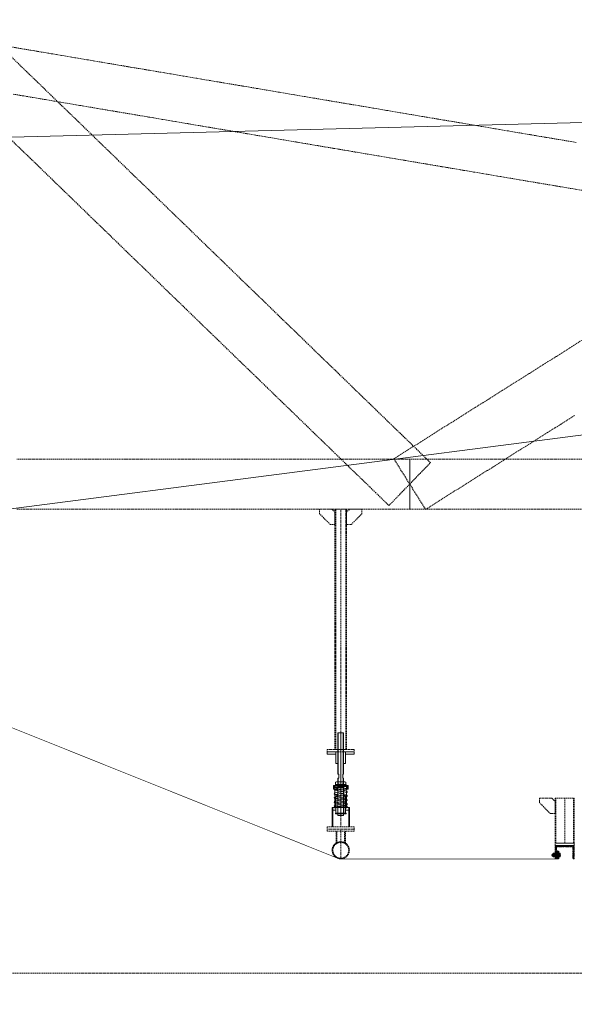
# Model space of a CAD drawing. Header units: millimetres. Extents: x -176817 to 571382, y -58489 to 156123.
# Tile 53 of 256: x -28521 to -25641, y -20394 to -15284. Entities that reach past the tile are written whole.
import ezdxf

# ---------------------------------------------------------------- set-up
doc = ezdxf.new("R2010")
doc.units = ezdxf.units.MM
doc.header["$LTSCALE"] = 0.2
for name, pattern in [('AM_ISO02W050', [7.5, 6, -1.5]), ('AM_ISO02W050x2', [3.75, 3, -0.75]), ('AM_ISO08W050', [18, 12, -1.5, 3, -1.5]), ('AM_ISO08W050x2', [9, 6, -0.75, 1.5, -0.75]), ('HIDDEN', [9.525, 6.35, -3.175])]:
    doc.linetypes.add(name, pattern=pattern)
doc.layers.get('Defpoints').update_dxf_attribs({"lineweight": 13})
for name, color, linetype, lineweight in [('-A Siatka', 30, 'Continuous', 35), ('-AAA Podkład', 252, 'Continuous', 13), ('-AAA Widok', 2, 'Continuous', 30), ('-AAA Wymiar', 1, 'Continuous', 18), ('AM_0N', 7, 'Continuous', 13), ('AM_3N', 6, 'AM_ISO02W050', 13), ('AM_4N', 3, 'Continuous', 13), ('AM_7N', 4, 'AM_ISO08W050', 13), ('AM_8', 1, 'Continuous', 13)]:
    doc.layers.add(name, color=color, linetype=linetype, lineweight=lineweight)
doc.styles.add('WYMIARY', font='ROMANS.shx', dxfattribs={"width": 0.75, "oblique": 15})
doc.dimstyles.new('1 do 100', dxfattribs={"dimscale": 100, "dimtxt": 2, "dimasz": 2.5, "dimexe": 1.25, "dimexo": 0.625, "dimtad": 1, "dimdec": 0, "dimtxsty": 'WYMIARY', "dimcen": 2.5, "dimclrd": 256, "dimclre": 256, "dimclrt": 2, "dimadec": 0, "dimazin": 0, "dimtfac": 1, "dimtdec": 0, "dimtmove": 0, "dimatfit": 3, "dimfxl": 1.25, "dimlwd": -1, "dimlwe": -1, "dimarcsym": 0})

# ---------------------------------------------------------------- blocks, each defined once
blk = doc.blocks.new('*D9')
at = {"layer": '-AAA Wymiar', "transparency": 16777216}
for p, q in [((-19745.8, -45733.6), (-19745.8, 19037.7)), ((-28477.9, 18912.7), (-19995.8, 18912.7)), ((-28727.9, 18850.2), (-28727.9, 18787.7))]:
    blk.add_line(p, q, dxfattribs=at)
for points in [[(-28477.9, 18954.4), (-28477.9, 18871), (-28727.9, 18912.7)], [(-19995.8, 18954.4), (-19995.8, 18871), (-19745.8, 18912.7)]]:
    blk.add_solid(points, dxfattribs=at)
at = {"layer": 'Defpoints', "color": 0, "transparency": 16777216}
for p in [(-28727.9, 18912.7), (-19745.8, 18912.7), (-19745.8, -45796.1)]:
    blk.add_point(p, dxfattribs=at)
at = {"layer": '-AAA Wymiar', "color": 2, "transparency": 16777216, "insert": (-24236.9, 19075.2), "char_height": 200, "attachment_point": 5, "style": 'WYMIARY'}
blk.add_mtext('8982', dxfattribs=at)
blk = doc.blocks.new('*U1083')
at = {"layer": 'AM_0N'}
for p, q in [((-28, 230.6), (28, 230.6)), ((-28, 226.6), (-28, 230.6)), ((28, 226.6), (-28, 226.6)), ((28, 230.6), (28, 226.6))]:
    blk.add_line(p, q, dxfattribs=at)
at = {"layer": 'AM_7N', "linetype": 'AM_ISO08W050x2'}
blk.add_line((0, 233.6), (0, 223.6), dxfattribs=at)
blk = doc.blocks.new('*U1084')
at = {"layer": 'AM_0N'}
for p, q in [((33.8, 222.6), (-33, 222.6)), ((29.3, 219.8), (-30.7, 209)), ((-2.7, 214.1), (-30.3, 215.9)), ((-29.7, 215.9), (30.3, 219.9)), ((-29.3, 201.1), (30.7, 211.9)), ((30.7, 198.2), (-7.4, 205.1)), ((30, 219.9), (30.3, 219.9)), ((-30.7, 201.1), (7.4, 194.3)), ((29.3, 198.2), (-30.7, 187.4)), ((-30.7, 179.5), (7.4, 172.7)), ((29.3, 176.6), (-30.7, 165.8)), ((-30.7, 157.9), (7.4, 151.1)), ((29.3, 155), (-30.7, 144.2)), ((-29.3, 179.5), (30.7, 190.3)), ((-29.3, 157.9), (30.7, 168.7)), ((30.7, 176.6), (-7.4, 183.5)), ((30.7, 155), (-7.4, 161.9)), ((-33.8, 112), (33, 112)), ((-30.7, 136.3), (7.4, 129.5)), ((29.3, 133.4), (-30.7, 122.6)), ((29.7, 118.7), (-30.3, 114.7)), ((-30, 114.7), (-30.3, 114.7)), ((-29.3, 136.3), (30.7, 147.1)), ((-29.3, 114.7), (30.7, 125.5)), ((30.7, 133.4), (-7.4, 140.3)), ((2.7, 120.5), (30.3, 118.7))]:
    blk.add_line(p, q, dxfattribs=at)
for centre, start, end in [((-30, 219.9), 138.0181, 273.8226), ((-30, 205.1), 100.2034, 280.2034), ((30, 215.9), 280.2034, 100.2034), ((30, 223.9), 273.8226, 340.5288), ((-30, 183.5), 100.2034, 280.2034), ((-30, 161.9), 100.2034, 280.2034), ((30, 194.3), 280.2034, 100.2034), ((30, 172.7), 280.2034, 100.2034), ((30, 151.1), 280.2034, 100.2034), ((-30, 140.3), 100.2034, 280.2034), ((-30, 118.7), 100.2034, 280.2034), ((-30, 110.7), 93.8226, 160.5288), ((30, 129.5), 280.2034, 100.2034), ((30, 114.7), 318.0181, 93.8226)]:
    blk.add_arc(centre, 4, start, end, dxfattribs=at)
at = {"layer": 'AM_7N', "linetype": 'AM_ISO08W050x2'}
for p, q in [((-30, 109), (-30, 225.6)), ((0, 109), (0, 225.6)), ((30, 109), (30, 225.6))]:
    blk.add_line(p, q, dxfattribs=at)
blk = doc.blocks.new('*U1085')
at = {"layer": 'AM_0N'}
for p, q in [((-28, 82), (28, 82)), ((-28, 78), (-28, 82)), ((28, 78), (-28, 78)), ((28, 82), (28, 78))]:
    blk.add_line(p, q, dxfattribs=at)
at = {"layer": 'AM_7N', "linetype": 'AM_ISO08W050x2'}
blk.add_line((0, 85), (0, 75), dxfattribs=at)
blk = doc.blocks.new('*U1086')
at = {"layer": 'AM_0N'}
for p, q in [((-26.6, 242.6), (-21.4, 245.6)), ((-26.6, 242.6), (-26.6, 233.6)), ((-26.6, 233.6), (-21.4, 230.6)), ((21.3, 245.6), (-21.4, 245.6)), ((21.3, 230.6), (-21.4, 230.6)), ((-13.3, 242.6), (-13.3, 233.6)), ((13.3, 242.6), (13.3, 233.6)), ((26.6, 242.6), (21.3, 245.6)), ((26.6, 233.6), (21.3, 230.6)), ((26.6, 242.6), (26.6, 233.6))]:
    blk.add_line(p, q, dxfattribs=at)
for centre, radius, start, end in [((-19.9, 232.9), 11.7, 55.5615, 115.5615), ((-19.9, 243.3), 11.7, 244.4385, 304.4385), ((0, 200.7), 43.9, 72.383, 107.617), ((0, 275.4), 43.9, 252.383, 287.617), ((19.9, 232.9), 11.7, 64.4385, 124.4385), ((19.9, 243.3), 11.7, 235.5615, 295.5615)]:
    blk.add_arc(centre, radius, start, end, dxfattribs=at)
at = {"layer": 'AM_7N', "linetype": 'AM_ISO08W050x2'}
blk.add_line((0, 248.6), (0, 227.6), dxfattribs=at)
blk = doc.blocks.new('A$C09B41FFC')
at = {"layer": '-AAA Podkład', "color": 7}
for p, q in [((-13, 500), (-13, 284.6)), ((0, 500), (0, 70)), ((13, 500), (13, 284.6)), ((-13, 264.6), (-13, 214.6)), ((13, 264.6), (13, 214.6)), ((-16, 222.6), (-16, 226.6)), ((-15, 222.6), (15, 222.6)), ((-15, 214.6), (15, 214.6)), ((16, 222.6), (16, 226.6)), ((-16.2, 172.6), (-15, 172.6)), ((-15.2, 171.6), (-15, 171.6)), ((15, 172.6), (16.2, 172.6)), ((15, 171.6), (15.2, 171.6)), ((-16.2, 82), (-15, 82)), ((-16.2, 82), (-15, 82)), ((-15.2, 83), (-15, 83)), ((16.2, 82, 0), (15, 82, 0)), ((21.2, 82), (20, 82))]:
    blk.add_line(p, q, dxfattribs=at)
for points in [[(15, 284.6), (15, 498), (13, 500), (-13, 500), (-15, 498), (-15, 284.6)], [(-15, 264.6), (-10.5, 264.6), (-10.5, 284.6), (-15, 284.6)], [(-15, 264.6), (-15, 72), (-13, 70), (13, 70), (15, 72), (15, 264.6)], [(15, 264.6), (10.5, 264.6), (10.5, 284.6), (15, 284.6)], [(-15, 226.6), (-38.1, 226.6), (-38.1, 222.6), (-15, 222.6)], [(-15, 222.6), (-38.1, 222.6), (-38.1, 207.6), (-15, 207.6)], [(15, 226.6), (38.1, 226.6), (38.1, 222.6), (15, 222.6)], [(15, 222.6), (38.1, 222.6), (38.1, 207.6), (15, 207.6)], [(-25, 112), (-41.2, 112), (-41.2, 98), (-25, 98)], [(25, 98), (41.3, 98), (41.3, 112), (25, 112)]]:
    blk.add_lwpolyline(points, dxfattribs=at)
at = {"layer": '-AAA Podkład', "color": 7, "elevation": 0}
for points in [[(-25, 400), (-70, 400), (-70, 388), (-25, 388)], [(25, 388), (70, 388), (70, 400), (25, 400)], [(-44.4, 12), (-44.4, 112), (-41.2, 112), (-41.2, 12)], [(44.5, 12), (44.5, 112), (41.3, 112), (41.3, 12)]]:
    blk.add_lwpolyline(points, dxfattribs=at)
for points in [[(-25, 340), (-25, 400), (-14.2, 400), (-13.2, 399), (-13.2, 341), (-14.2, 340)], [(25, 340), (25, 400), (14.2, 400), (13.2, 399), (13.2, 341), (14.2, 340)]]:
    blk.add_lwpolyline(points, close=True, dxfattribs=at)
at = {"layer": '-AAA Podkład', "color": 7}
for points in [[(-38.1, 207.6), (-35.2, 207.6), (-35.2, 222.6), (-38.1, 222.6)], [(38.1, 207.6), (35.2, 207.6), (35.2, 222.6), (38.1, 222.6)], [(-25, 172.6), (-25, 82), (-16.2, 82), (-15.2, 83), (-15.2, 171.6), (-16.2, 172.6)], [(25, 172.6), (25, 82), (16.2, 82), (15.2, 83), (15.2, 171.6), (16.2, 172.6)]]:
    blk.add_lwpolyline(points, close=True, dxfattribs=at)
blk.add_circle((-30, 118.7), 4, dxfattribs=at)
for points in [[(-25, 112), (-25, 113), (-26, 112)], [(25, 112), (25, 113), (26, 112)]]:
    blk.add_solid(points, dxfattribs=at)
for name in ['*U1084', '*U1083', '*U1086', '*U1085']:
    blk.add_blockref(name, (0, 0), dxfattribs=at)
blk = doc.blocks.new('Podkład rev.B')
at = {"layer": '-AAA Podkład', "linetype": 'HIDDEN', "ltscale": 5}
h = blk.add_hatch(dxfattribs=at)
h.set_pattern_fill('ANSI32', color=256)
h.set_pattern_definition([(45, (-21955.316, -41799.024), (-6.7351921, 6.7351921), []), (45, (-21950.826, -41799.024), (-6.7351921, 6.7351921), [])])
h.paths.add_polyline_path([(29354.4, -37252.9), (29404.4, -37252.9), (29404.4, -37254.8, -0.414214), (29399.4, -37259.9), (29361.4, -37259.9), (29361.4, -37317.8, -0.414214), (29356.4, -37322.9), (29354.4, -37322.9)])
h.paths.add_polyline_path([(29404.4, -37254.8), (29404.4, -37252.9), (29454.4, -37252.9), (29454.4, -37322.9), (29452.5, -37322.9, -0.414214), (29447.4, -37317.8), (29447.4, -37259.9), (29409.5, -37259.9, -0.414214)])
for p, q in [((28242, -35507.5, 0), (28242, -36755.7, 0)), ((28242, -37155.7, 0), (28242, -36779.7, 0)), ((29404.4, -37007.9, 0), (29404.4, -37240.9, 0)), ((28217.8, -37240.7, 0), (28217.8, -37179.7, 0)), ((28221.8, -37238.4, 0), (28221.8, -37179.7, 0)), ((28242, -37322.5, 0), (28242, -37167.7, 0)), ((28262.1, -37238.4, 0), (28262.1, -37179.7, 0)), ((28266.1, -37240.7, 0), (28266.1, -37179.7, 0))]:
    blk.add_line(p, q, dxfattribs=at)
at = {"layer": '-AAA Podkład', "linetype": 'HIDDEN', "ltscale": 5, "elevation": 0}
for points in [[(36922.7, -30525.7), (-1301.7, -30525.7), (-1301.7, -37915.8), (36922.7, -37915.8)], [(28212, -35587.5), (28188, -35587.5), (28132, -35531.5), (28132, -35507.5), (28196, -35507.5), (28212, -35523.5)], [(28272, -36755.7), (28212, -36755.7), (28212, -35507.5), (28272, -35507.5)], [(28272, -35587.5), (28296, -35587.5), (28352, -35531.5), (28352, -35507.5), (28288, -35507.5), (28272, -35523.5)], [(28312, -36767.7), (28172, -36767.7), (28172, -36755.7), (28312, -36755.7)], [(29354.4, -37087.9), (29330.4, -37087.9), (29274.4, -37031.9), (29274.4, -37007.9), (29338.4, -37007.9), (29354.4, -37023.9)], [(29454.4, -37240.9), (29354.4, -37240.9), (29354.4, -37007.9), (29454.4, -37007.9)], [(28312, -37155.7), (28172, -37155.7), (28172, -37167.7), (28312, -37167.7)], [(28312, -37179.7), (28172, -37179.7), (28172, -37167.7), (28312, -37167.7)], [(29454.4, -37252.9), (29354.4, -37252.9), (29354.4, -37240.9), (29454.4, -37240.9)]]:
    blk.add_lwpolyline(points, close=True, dxfattribs=at)
at = {"layer": '-AAA Podkład', "linetype": 'HIDDEN', "ltscale": 5}
for points in [[(28492.2, -35488.8), (28546.1, -35433.1), (28600, -35377.5), (28653.9, -35321.8), (28707.8, -35266.1), (28637.5, -35198), (28567.2, -35130), (28496.9, -35061.9), (28426.6, -34993.9), (28356.2, -34925.8), (28285.9, -34857.7), (28215.6, -34789.7), (28145.3, -34721.6), (28075, -34653.6), (28004.7, -34585.5), (27934.4, -34517.5), (27864.1, -34449.4), (27793.7, -34381.3), (27723.4, -34313.3), (27653.1, -34245.2), (27582.8, -34177.2), (27512.5, -34109.1), (27442.2, -34041.1), (27371.9, -33973), (27301.6, -33905), (27231.2, -33836.9), (27160.9, -33768.8), (27090.6, -33700.8), (27020.3, -33632.7), (26950, -33564.7), (26879.7, -33496.6), (26809.4, -33428.6), (26739.1, -33360.5), (26668.7, -33292.4), (26598.4, -33224.4), (26528.1, -33156.3)], [(26523.4, -33583.3), (26593.8, -33651.3), (26664.1, -33719.4), (26734.4, -33787.4), (26804.7, -33855.5), (26875, -33923.5), (26945.3, -33991.6), (27015.6, -34059.6), (27085.9, -34127.7), (27156.3, -34195.8), (27226.6, -34263.8), (27296.9, -34331.9), (27367.2, -34399.9), (27437.5, -34468), (27507.8, -34536), (27578.1, -34604.1), (27648.4, -34672.2), (27718.8, -34740.2), (27789.1, -34808.3), (27859.4, -34876.3), (27929.7, -34944.4), (28000, -35012.4), (28070.3, -35080.5), (28140.6, -35148.5), (28210.9, -35216.6), (28281.3, -35284.7), (28351.6, -35352.7), (28421.9, -35420.8), (28492.2, -35488.8)], [(29463.8, -33604.3), (29393.4, -33592.4), (29323.1, -33580.5), (29252.8, -33568.7), (29182.5, -33556.8), (29112.2, -33544.9), (29041.9, -33533), (28971.6, -33521.1), (28901.3, -33509.2), (28830.9, -33497.3), (28760.6, -33485.5), (28690.3, -33473.6), (28620, -33461.7), (28549.7, -33449.8), (28479.4, -33437.9), (28409.1, -33426), (28338.8, -33414.1), (28268.4, -33402.3), (28198.1, -33390.4), (28127.8, -33378.5), (28057.5, -33366.6), (27987.2, -33354.7), (27916.9, -33342.8), (27846.6, -33330.9), (27776.3, -33319), (27705.9, -33307.2), (27635.6, -33295.3), (27565.3, -33283.4), (27495, -33271.5), (27424.7, -33259.6), (27354.4, -33247.7), (27284.1, -33235.8), (27213.8, -33224), (27143.4, -33212.1), (27073.1, -33200.2), (27002.8, -33188.3), (26932.5, -33176.4), (26862.2, -33164.5), (26791.9, -33152.6), (26721.6, -33140.8), (26651.3, -33128.9), (26580.9, -33117), (26510.6, -33105.1)], [(26540.9, -33353.6), (26611.2, -33365.5), (26681.6, -33377.4), (26751.9, -33389.3), (26822.2, -33401.2), (26892.5, -33413.1), (26962.8, -33424.9), (27033.1, -33436.8), (27103.4, -33448.7), (27173.7, -33460.6), (27244.1, -33472.5), (27314.4, -33484.4), (27384.7, -33496.3), (27455, -33508.1), (27525.3, -33520), (27595.6, -33531.9), (27665.9, -33543.8), (27736.2, -33555.7), (27806.6, -33567.6), (27876.9, -33579.5), (27947.2, -33591.3), (28017.5, -33603.2), (28087.8, -33615.1), (28158.1, -33627), (28228.4, -33638.9), (28298.7, -33650.8), (28369.1, -33662.7), (28439.4, -33674.6), (28509.7, -33686.4), (28580, -33698.3), (28650.3, -33710.2), (28720.6, -33722.1), (28790.9, -33734), (28861.2, -33745.9), (28931.6, -33757.8), (29001.9, -33769.6), (29072.2, -33781.5), (29142.5, -33793.4), (29212.8, -33805.3), (29283.1, -33817.2), (29353.4, -33829.1), (29423.7, -33841), (29494.1, -33852.8)], [(29501.8, -34626.3), (29431.5, -34670.6), (29361.1, -34714.9), (29290.8, -34759.2), (29220.5, -34803.5), (29150.2, -34847.7), (29079.9, -34892), (29009.6, -34936.3), (28939.3, -34980.6), (28869, -35024.9), (28798.6, -35069.2), (28728.3, -35113.4), (28658, -35157.7), (28587.7, -35202), (28517.4, -35246.3), (28558.7, -35311.9), (28600, -35377.5), (28641.3, -35443), (28682.6, -35508.6), (28752.9, -35464.3), (28823.2, -35420), (28893.5, -35375.8), (28963.9, -35331.5), (29034.2, -35287.2), (29104.5, -35242.9), (29174.8, -35198.6), (29245.1, -35154.3), (29315.4, -35110), (29385.7, -35065.8), (29456, -35021.5)], [(28600, -35507.5), (28600, -35442.5), (28600, -35377.5), (28600, -35312.5), (28600, -35247.5), (28529.7, -35247.5), (28459.4, -35247.5), (28389.1, -35247.5), (28318.8, -35247.5), (28248.4, -35247.5), (28178.1, -35247.5), (28107.8, -35247.5), (28037.5, -35247.5), (27967.2, -35247.5), (27896.9, -35247.5), (27826.6, -35247.5), (27756.3, -35247.5), (27685.9, -35247.5), (27615.6, -35247.5), (27545.3, -35247.5), (27475, -35247.5), (27404.7, -35247.5), (27334.4, -35247.5), (27264.1, -35247.5), (27193.8, -35247.5), (27123.4, -35247.5), (27053.1, -35247.5), (26982.8, -35247.5), (26912.5, -35247.5), (26842.2, -35247.5), (26771.9, -35247.5), (26701.6, -35247.5), (26631.3, -35247.5), (26560.9, -35247.5)], [(26560.9, -35507.5), (26631.3, -35507.5), (26701.6, -35507.5), (26771.9, -35507.5), (26842.2, -35507.5), (26912.5, -35507.5), (26982.8, -35507.5), (27053.1, -35507.5), (27123.4, -35507.5), (27193.8, -35507.5), (27264.1, -35507.5), (27334.4, -35507.5), (27404.7, -35507.5), (27475, -35507.5), (27545.3, -35507.5), (27615.6, -35507.5), (27685.9, -35507.5), (27756.3, -35507.5), (27826.6, -35507.5), (27896.9, -35507.5), (27967.2, -35507.5), (28037.5, -35507.5), (28102.8, -35507.5), (28173.1, -35507.5), (28248.4, -35507.5), (28323.8, -35507.5), (28389.1, -35507.5), (28459.4, -35507.5), (28529.7, -35507.5), (28600, -35507.5)], [(29514.1, -35247.5), (29443.8, -35247.5), (29373.4, -35247.5), (29303.1, -35247.5), (29232.8, -35247.5), (29162.5, -35247.5), (29092.2, -35247.5), (29021.9, -35247.5), (28951.6, -35247.5), (28881.3, -35247.5), (28810.9, -35247.5), (28740.6, -35247.5), (28670.3, -35247.5), (28600, -35247.5), (28600, -35312.5), (28600, -35377.5), (28600, -35442.5), (28600, -35507.5), (28670.3, -35507.5), (28740.6, -35507.5), (28810.9, -35507.5), (28881.3, -35507.5), (28951.6, -35507.5), (29021.9, -35507.5), (29092.2, -35507.5), (29162.5, -35507.5), (29232.8, -35507.5), (29303.1, -35507.5), (29373.4, -35507.5), (29443.8, -35507.5), (29514.1, -35507.5)]]:
    blk.add_lwpolyline(points, dxfattribs=at)
at = {"layer": '-AAA Podkład', "linetype": 'HIDDEN', "ltscale": 5, "elevation": 0}
for points in [[(28216, -36755.7), (28216, -35507.5)], [(28268, -35507.5), (28268, -36755.7)], [(29358.4, -37240.9), (29358.4, -37007.9)], [(29450.4, -37007.9), (29450.4, -37240.9)]]:
    blk.add_lwpolyline(points, dxfattribs=at)
for points in [[(29354.4, -37252.9), (29404.4, -37252.9), (29404.4, -37254.8, -0.414214), (29399.4, -37259.9), (29361.4, -37259.9), (29361.4, -37317.8, -0.414214), (29356.4, -37322.9), (29354.4, -37322.9)], [(29404.4, -37254.8), (29404.4, -37252.9), (29454.4, -37252.9), (29454.4, -37322.9), (29452.5, -37322.9, -0.414214), (29447.4, -37317.8), (29447.4, -37259.9), (29409.5, -37259.9, -0.414214)]]:
    blk.add_lwpolyline(points, format="xyb", close=True, dxfattribs=at)
at = {"layer": '-AAA Podkład', "linetype": 'HIDDEN', "ltscale": 5}
for radius in [44.5, 41.2]:
    blk.add_circle((28242, -37278, 0), radius, dxfattribs=at)
blk.add_blockref('A$C09B41FFC', (28242, -37167.7, 0), dxfattribs=at)
blk = doc.blocks.new('*U1058')
at = {"layer": 'AM_0N'}
for p, q in [((5.7, -1), (-5.6, -1)), ((-5.6, -1), (-5.6, -1.6)), ((5.7, -1.6), (-5.6, -1.6)), ((-5.6, -1.6), (-2.4, -4.9)), ((-3, -6.3), (-2.4, -5.7)), ((3, -6.3), (-3, -6.3)), ((-3, -20.4), (-3, -6.3)), ((3, -20.4), (-3, -20.4)), ((-2.4, -21), (-3, -20.4)), ((2.4, -4.9), (-2.4, -4.9)), ((-2.4, -5.7), (-2.4, -4.9)), ((-2.4, -21), (2.4, -21)), ((5.7, -1.6), (2.4, -4.9)), ((2.4, -5.7), (2.4, -4.9)), ((3, -6.3), (2.4, -5.7)), ((2.4, -21), (3, -20.4)), ((3, -20.4), (3, -6.3)), ((5.7, -1.6), (5.7, -1))]:
    blk.add_line(p, q, dxfattribs=at)
at = {"layer": 'AM_3N', "linetype": 'AM_ISO02W050x2'}
for p, q in [((-3.4, -1), (0, -5.4)), ((-0.7, -4.4), (-0.7, -1)), ((0.7, -4.4), (-0.7, -4.4)), ((3.4, -1), (0, -5.4)), ((0.7, -4.4), (0.7, -1))]:
    blk.add_line(p, q, dxfattribs=at)
at = {"layer": 'AM_4N'}
for p, q in [((-2.4, -5.7), (-2.4, -6.3)), ((-2.4, -6.3), (-2.4, -21)), ((2.4, -5.7), (2.4, -6.3)), ((2.4, -6.3), (2.4, -21))]:
    blk.add_line(p, q, dxfattribs=at)
at = {"layer": 'AM_7N', "linetype": 'AM_ISO08W050x2'}
blk.add_line((0, 2), (0, -24), dxfattribs=at)
blk = doc.blocks.new('*U1059')
at = {"layer": 'AM_0N'}
for p, q in [((6, -12), (-6, -12)), ((-6, -12), (-6, -13.6)), ((-6, -13.6), (6, -13.6)), ((6, -13.6), (6, -12))]:
    blk.add_line(p, q, dxfattribs=at)
at = {"layer": 'AM_7N', "linetype": 'AM_ISO08W050x2'}
blk.add_line((0, -16.6), (0, -9), dxfattribs=at)
blk = doc.blocks.new('*U1060')
at = {"layer": 'AM_0N'}
for p, q in [((-5.8, -14.4), (-4.4, -13.6)), ((-5.8, -14.4), (-5.8, -18)), ((-5.8, -18), (-4.4, -18.8)), ((4.5, -13.6), (-4.4, -13.6)), ((4.5, -18.8), (-4.4, -18.8)), ((-2.9, -14.4), (-2.9, -18)), ((2.9, -14.4), (2.9, -18)), ((5.8, -14.4), (4.5, -13.6)), ((5.8, -18), (4.5, -18.8)), ((5.8, -14.4), (5.8, -18))]:
    blk.add_line(p, q, dxfattribs=at)
for centre, radius, start, end in [((-4.3, -16.5), 2.55, 55.5615, 115.5615), ((-4.3, -15.9), 2.55, 244.4385, 304.4385), ((0, -23.5), 9.54, 72.383, 107.617), ((0, -8.9), 9.54, 252.383, 287.617), ((4.3, -16.5), 2.55, 64.4385, 124.4385), ((4.3, -15.9), 2.55, 235.5615, 295.5615)]:
    blk.add_arc(centre, radius, start, end, dxfattribs=at)
at = {"layer": 'AM_7N', "linetype": 'AM_ISO08W050x2'}
blk.add_line((0, -10.6), (0, -21.8), dxfattribs=at)
blk = doc.blocks.new('okucie')
at = {"layer": 'AM_8'}
h = blk.add_hatch(dxfattribs=at)
h.set_pattern_fill('ANSI31', color=256, scale=0.5, style=0)
h.set_pattern_definition([(45, (-21727.3335, 85443.8012), (-1.122532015, 1.122532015), [])])
h.paths.add_polyline_path([(-3.5, -5), (-3.5, -3.8), (-6.3, -1), (-20, -1), (-20, -5)])
h.paths.add_polyline_path([(20, -5), (20, -1), (6.3, -1), (3.5, -3.8), (3.5, -5)])
h = blk.add_hatch(dxfattribs=at)
h.set_pattern_fill('ANSI31', color=256, scale=0.5, angle=90, style=0)
h.set_pattern_definition([(135, (-21776.6445, 85446.8), (-1.122532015, -1.122532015), [])])
h.paths.add_polyline_path([(-3.5, -8), (-20, -8), (-20, -12), (-3.5, -12)])
h.paths.add_polyline_path([(20, -8), (3.5, -8), (3.5, -12), (6, -12), (20, -12)])
at = {"layer": '-AAA Widok'}
for p, q in [((-3.5, -3.8, 0), (3.5, -3.8, 0)), ((-3.5, -12, 0), (-3.5, -8)), ((3.5, -12, 0), (3.5, -8))]:
    blk.add_line(p, q, dxfattribs=at)
for points in [[(-20, -5), (20, -5), (20, -1), (-20, -1)], [(-20, -12), (20, -12), (20, -8), (-20, -8)]]:
    blk.add_lwpolyline(points, close=True, dxfattribs=at)
at = {"layer": '-AAA Widok', "elevation": 0}
blk.add_lwpolyline([(-20, -5), (20, -5), (20, -1), (-20, -1)], close=True, dxfattribs=at)
for points in [[(-6.3, -1), (-3.5, -3.8), (-3.5, -5)], [(6.3, -1), (3.5, -3.8), (3.5, -5)]]:
    blk.add_lwpolyline(points, dxfattribs=at)
at = {"layer": '-AAA Wymiar'}
for p, q in [((-20, -8), (-20, -5)), ((20, -8), (20, -5))]:
    blk.add_line(p, q, dxfattribs=at)
at = {"layer": 'AM_0N'}
for name in ['*U1058', '*U1059', '*U1060']:
    blk.add_blockref(name, (0, 0), dxfattribs=at)
blk = doc.blocks.new('*U1065')
at = {"layer": 'AM_0N'}
for p, q in [((-33, 4.1), (-32.1, 5)), ((-33, 4.1), (-33, -4.1)), ((-2.5, 5), (-32.1, 5)), ((-32.1, 5), (-32.1, -5)), ((-2.5, 5), (-2.5, -5)), ((-2.5, 5), (-1.6, 4.6)), ((2, 4.6), (-1.6, 4.6)), ((2, 4.6), (2, 7.7)), ((2.6, 7.7), (2, 7.7)), ((2, -4.6), (2, 4.6)), ((7.6, 9.8), (2.6, 9.8)), ((2.6, 9.8), (2.6, 7.7)), ((2.6, 7.7), (2.6, -7.7)), ((7.6, 4.9), (2.6, 4.9)), ((7.6, 9.8), (8.4, 8.5)), ((8.4, -8.5), (8.4, 8.5)), ((-32.1, -5), (-33, -4.1)), ((-2.5, -5), (-32.1, -5)), ((-2.5, -5), (-1.6, -4.6)), ((2, -4.6), (-1.6, -4.6)), ((2, -7.7), (2, -4.6)), ((2.6, -7.7), (2, -7.7)), ((7.6, -4.9), (2.6, -4.9)), ((2.6, -7.7), (2.6, -9.8)), ((7.6, -9.8), (2.6, -9.8)), ((7.6, -9.8), (8.4, -8.5))]:
    blk.add_line(p, q, dxfattribs=at)
for centre, radius, start, end in [((4.1, 7.4), 4.34, 325.5531, 25.5531), ((-7.8, 0), 16.2, 342.3875, 17.6125), ((4.1, -7.4), 4.34, 334.4469, 34.4469)]:
    blk.add_arc(centre, radius, start, end, dxfattribs=at)
at = {"layer": 'AM_4N'}
for p, q in [((-2.5, 4.1), (-33, 4.1)), ((-2.5, 4.1), (-1.6, 4.6)), ((-2.5, -4.1), (-33, -4.1)), ((-2.5, -4.1), (-1.6, -4.6))]:
    blk.add_line(p, q, dxfattribs=at)
at = {"layer": 'AM_7N', "linetype": 'AM_ISO08W050x2'}
blk.add_line((11.4, 0), (-36, 0), dxfattribs=at)
blk = doc.blocks.new('*U1066')
at = {"layer": 'AM_0N'}
for p, q in [((-20, 10), (-20, -10)), ((-18, 10), (-20, 10)), ((-18, -10), (-18, 10)), ((-20, -10), (-18, -10))]:
    blk.add_line(p, q, dxfattribs=at)
at = {"layer": 'AM_7N', "linetype": 'AM_ISO08W050x2'}
blk.add_line((-15, 0), (-23, 0), dxfattribs=at)
blk = doc.blocks.new('*U1067')
at = {"layer": 'AM_0N'}
for p, q in [((-27.3, 9.2), (-28.4, 7.3)), ((-28.4, -7.3), (-28.4, 7.3)), ((-21.1, 9.2), (-27.3, 9.2)), ((-21.1, 4.6), (-27.3, 4.6)), ((-21.1, 9.2), (-20, 7.3)), ((-20, -7.3), (-20, 7.3)), ((-27.3, -9.2), (-28.4, -7.3)), ((-21.1, -4.6), (-27.3, -4.6)), ((-21.1, -9.2), (-27.3, -9.2)), ((-21.1, -9.2), (-20, -7.3))]:
    blk.add_line(p, q, dxfattribs=at)
for centre, radius, start, end in [((-23.9, 6.9), 4.08, 154.4385, 214.4385), ((-12.7, 0), 15.3, 162.383, 197.617), ((-24.5, 6.9), 4.08, 325.5615, 25.5615), ((-35.7, 0), 15.3, 342.383, 17.617), ((-23.9, -6.9), 4.08, 145.5615, 205.5615), ((-24.5, -6.9), 4.08, 334.4385, 34.4385)]:
    blk.add_arc(centre, radius, start, end, dxfattribs=at)
at = {"layer": 'AM_7N', "linetype": 'AM_ISO08W050x2'}
blk.add_line((-17, 0), (-31.4, 0), dxfattribs=at)
blk = doc.blocks.new('*U1068')
at = {"layer": 'AM_0N'}
for p, q in [((0, 10), (0, -10)), ((2, 10), (0, 10)), ((2, -10), (2, 10)), ((0, -10), (2, -10))]:
    blk.add_line(p, q, dxfattribs=at)
at = {"layer": 'AM_7N', "linetype": 'AM_ISO08W050x2'}
blk.add_line((5, 0), (-3, 0), dxfattribs=at)
blk = doc.blocks.new('Okucie+śruba')
at = {"layer": '-AAA Widok', "color": 42, "xscale": -1, "rotation": 90}
blk.add_blockref('okucie', (-12, 0), dxfattribs=at)
at = {"layer": 'AM_0N', "color": 42}
for name in ['*U1065', '*U1067', '*U1066', '*U1068']:
    blk.add_blockref(name, (0, 0), dxfattribs=at)
blk = doc.blocks.new('Profil rev.B')
at = {"layer": '-A Siatka', "linetype": 'HIDDEN', "const_width": 3, "elevation": 0}
blk.add_lwpolyline([(24789.1, 1112.9), (24789.1, 1062.9), (27533.8, -36.5, 0.095882), (27543.4, -38.4), (28668.6, -37.5), (28668.6, 9.2)], format="xyb", dxfattribs=at)
at = {"layer": '-AAA Wymiar'}
blk.add_blockref('Okucie+śruba', (28674.1, -17.5, 0), dxfattribs=at)

msp = doc.modelspace()

# ---------------------------------------------------------------- linework, layer by layer
at = {"layer": '-AAA Wymiar'}
for p, q in [((-9928.1317, -15412.833), (-67317.0633, -22834.3987)), ((-61002.1991, -16730.6803), (-9928.1317, -15412.833))]:
    msp.add_line(p, q, dxfattribs=at)

# ---------------------------------------------------------------- block references
at = {"layer": '-AAA Widok'}
msp.add_blockref('Profil rev.B', (-54397.4159, -19601.8799, 0), dxfattribs=at)
at = {"layer": '-AAA Wymiar'}
msp.add_blockref('Podkład rev.B', (-55095.7819, 17683.4632, 0), dxfattribs=at)

# ---------------------------------------------------------------- dimensions: what is measured, and where the dimension line sits
dim = msp.add_linear_dim(base=(-19745.7819, 18912.6998), p1=(-28727.9305, 18912.6998), p2=(-19745.7819, -45796.0606), dimstyle='1 do 100', override={"dimtmove": 1}, dxfattribs=at)
dim.commit()
dim.dimension.update_dxf_attribs({"geometry": '*D9', "text_midpoint": (-24236.8562, 19075.1998)})

doc.saveas('drawing.dxf')
